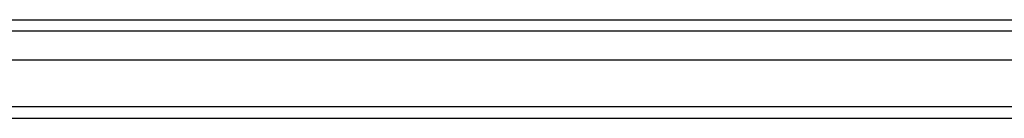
# Model space of a CAD drawing. Header units: inches. Extents: x 12 to 235, y 17 to 142.
# Tile 12 of 117: x 103.312 to 112.007, y 50.659 to 51.526. Entities that reach past the tile are written whole.
import ezdxf

# ---------------------------------------------------------------- set-up
doc = ezdxf.new("R2010")
doc.units = ezdxf.units.IN
doc.header["$MEASUREMENT"] = 0
doc.layers.add('Visible Edges(ANSI)', color=7, linetype='Continuous', lineweight=25)
doc.layers.add('Visible Tangent Edges(ANSI)', color=7, linetype='Continuous', lineweight=25)

msp = doc.modelspace()

# ---------------------------------------------------------------- linework, layer by layer
at = {"layer": 'Visible Edges(ANSI)'}
for p, q in [((95.5142, 51.5255), (129.7199, 51.5255)), ((129.9084, 51.1712), (95.3257, 51.1712)), ((94.7161, 50.6594), (130.5181, 50.6594))]:
    msp.add_line(p, q, dxfattribs=at)
at = {"layer": 'Visible Tangent Edges(ANSI)'}
for p, q in [((129.8499, 51.4265), (95.3842, 51.4265)), ((130.5181, 50.7584), (94.7161, 50.7584))]:
    msp.add_line(p, q, dxfattribs=at)

doc.saveas('drawing.dxf')
